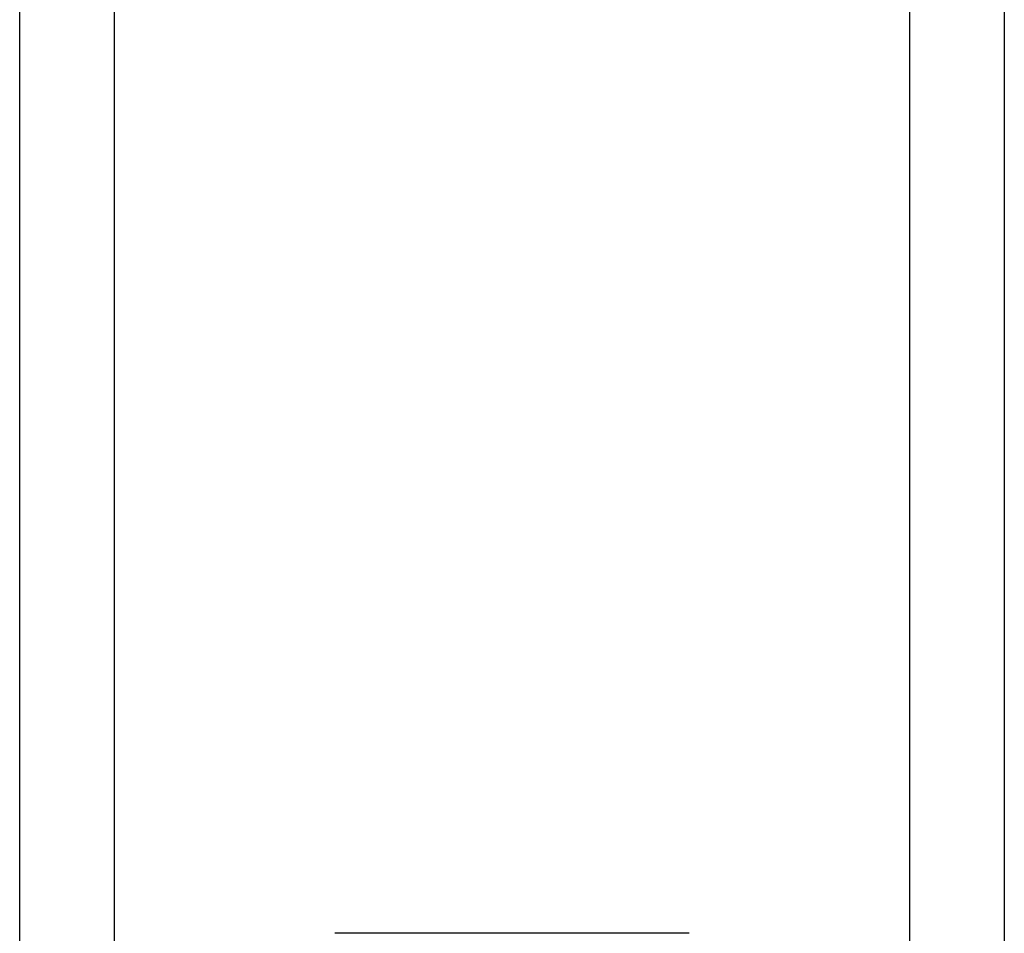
# Model space of a CAD drawing. Header units: inches. Extents: x 6 to 171, y 11 to 89.
# Tile 6 of 113: x 7.659 to 8.221, y 33.832 to 34.353. Entities that reach past the tile are written whole.
import ezdxf

# ---------------------------------------------------------------- set-up
doc = ezdxf.new("R2010")
doc.units = ezdxf.units.IN
doc.header["$MEASUREMENT"] = 0
doc.layers.add('Visible Edges(ANSI)', color=7, linetype='Continuous', lineweight=25)
doc.layers.add('Visible Tangent Edges(ANSI)', color=7, linetype='Continuous', lineweight=25)

msp = doc.modelspace()

# ---------------------------------------------------------------- linework, layer by layer
at = {"layer": 'Visible Edges(ANSI)'}
for p, q in [((7.65945, 33.3103), (7.65945, 66.44416)), ((8.22145, 66.44416), (8.22145, 33.3103)), ((8.0416, 33.83195), (7.8393, 33.83195))]:
    msp.add_line(p, q, dxfattribs=at)
at = {"layer": 'Visible Tangent Edges(ANSI)'}
for p, q in [((7.7133, 66.44416), (7.7133, 33.3103)), ((8.1676, 33.3103), (8.1676, 66.44416))]:
    msp.add_line(p, q, dxfattribs=at)

doc.saveas('drawing.dxf')
